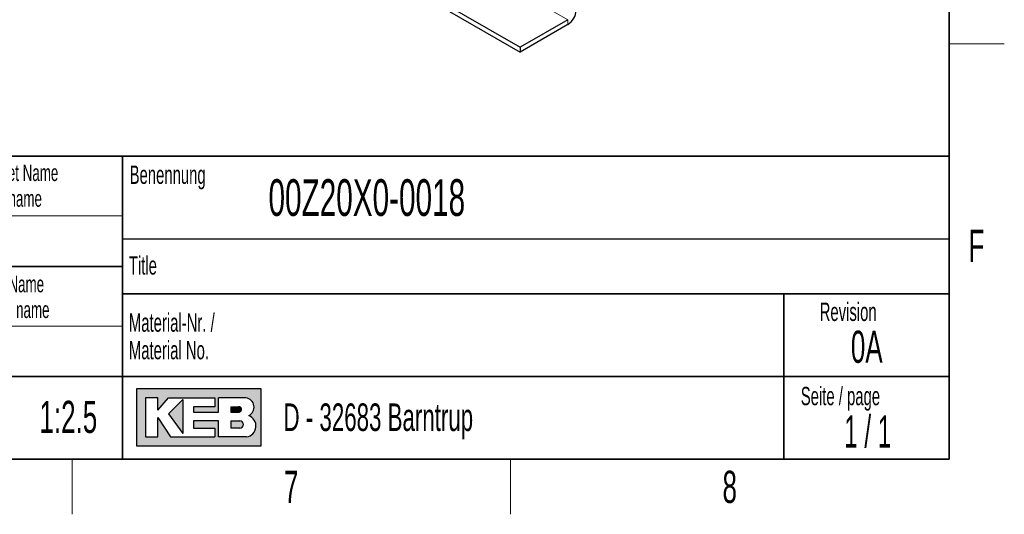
# Model space of a CAD drawing. Header units: millimetres. Extents: x 5 to 418, y 2 to 292.
# Tile 20 of 27: x 307 to 414, y 6 to 60. Entities that reach past the tile are written whole.
import ezdxf

# ---------------------------------------------------------------- set-up
doc = ezdxf.new("R2010")
doc.units = ezdxf.units.MM
doc.layers.add('SLD-0', color=7, linetype='Continuous')
doc.styles.add('SLDTEXTSTYLE0', font='TXT', dxfattribs={"width": 0.605})
doc.styles.add('SLDTEXTSTYLE1', font='TXT', dxfattribs={"width": 0.563})

msp = doc.modelspace()

# ---------------------------------------------------------------- hatches: boundary and pattern name
at = {"linetype": 'Continuous'}
h = msp.add_hatch(color=7, dxfattribs=at)
h.paths.add_polyline_path([(319.519086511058, 13.45626988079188), (333.083981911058, 13.45626988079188), (333.083981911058, 19.65736492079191), (319.519086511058, 19.65736492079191)], flags=0)
edge = h.paths.add_edge_path(flags=0)
edge.add_arc((331.3188604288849, 15.61738520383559), 1.20464082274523, -81.72003226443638, 70.1709600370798, ccw=False)
edge.add_line((331.4923410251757, 14.42530131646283), (331.480008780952, 14.42519098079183))
edge.add_line((331.480008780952, 14.42519098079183), (328.4331606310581, 14.42519098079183))
edge.add_line((328.4331606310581, 14.42519098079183), (328.4331606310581, 16.16924896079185))
edge.add_line((328.4331606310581, 16.16924896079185), (325.7201815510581, 16.16924896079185))
edge.add_line((325.7201815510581, 16.16924896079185), (325.7201815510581, 15.39411208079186))
edge.add_line((325.7201815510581, 15.39411208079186), (328.0455921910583, 15.39411208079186))
edge.add_line((328.0455921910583, 15.39411208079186), (328.0455921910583, 14.42519098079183))
edge.add_line((328.0455921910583, 14.42519098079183), (323.2009866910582, 14.42519098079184))
edge.add_line((323.2009866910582, 14.42519098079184), (321.8444971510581, 16.55681740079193))
edge.add_line((321.8444971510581, 16.55681740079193), (321.8444971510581, 14.42519098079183))
edge.add_line((321.8444971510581, 14.42519098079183), (320.4880076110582, 14.42519098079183))
edge.add_line((320.4880076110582, 14.42519098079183), (320.4880076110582, 18.68844382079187))
edge.add_line((320.4880076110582, 18.68844382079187), (321.8444971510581, 18.68844382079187))
edge.add_line((321.8444971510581, 18.68844382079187), (321.8444971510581, 17.33195428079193))
edge.add_line((321.8444971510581, 17.33195428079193), (323.0072024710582, 18.68844382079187))
edge.add_line((323.0072024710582, 18.68844382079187), (328.0455921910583, 18.68844382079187))
edge.add_line((328.0455921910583, 18.68844382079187), (328.0455921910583, 17.71952272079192))
edge.add_line((328.0455921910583, 17.71952272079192), (325.7201815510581, 17.71952272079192))
edge.add_line((325.7201815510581, 17.71952272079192), (325.7201815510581, 17.13817006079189))
edge.add_line((325.7201815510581, 17.13817006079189), (328.4331606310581, 17.13817006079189))
edge.add_line((328.4331606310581, 17.13817006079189), (328.4331606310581, 18.68844382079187))
edge.add_line((328.4331606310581, 18.68844382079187), (331.4242487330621, 18.68844382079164))
edge.add_line((331.4242487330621, 18.68844382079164), (331.4256482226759, 18.68844382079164))
edge.add_line((331.4256482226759, 18.68844382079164), (331.4259454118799, 18.68845828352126))
edge.add_arc((331.2860949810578, 17.67430640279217), 1.023749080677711, -64.45894120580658, 82.14849338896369, ccw=False)
msp.add_hatch(color=7, dxfattribs=at).paths.add_polyline_path([(324.5574762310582, 14.81275942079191), (324.557476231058, 18.49465960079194), (323.0072024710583, 16.94438584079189)], flags=0)
h = msp.add_hatch(color=7, dxfattribs=at)
edge = h.paths.add_edge_path(flags=0)
edge.add_line((329.7896501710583, 17.13817006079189), (330.6013652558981, 17.13817006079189))
edge.add_arc((330.6568434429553, 17.42884639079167), 0.2959232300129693, 259.1945394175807, 460.8054605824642)
edge.add_line((330.6013652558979, 17.71952272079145), (329.7896501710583, 17.71952272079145))
edge.add_line((329.7896501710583, 17.71952272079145), (329.7896501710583, 17.13817006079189))
h = msp.add_hatch(color=7, dxfattribs=at)
edge = h.paths.add_edge_path(flags=0)
edge.add_line((329.7896501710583, 15.39411208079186), (330.7588584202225, 15.39411208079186))
edge.add_arc((330.7588584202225, 15.78168052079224), 0.3875684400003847, 270.0000000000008, 450.0000000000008)
edge.add_line((330.7588584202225, 16.16924896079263), (330.7386620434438, 16.16924896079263))
edge.add_line((330.7386620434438, 16.16924896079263), (329.7896501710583, 16.16924896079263))
edge.add_line((329.7896501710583, 16.16924896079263), (329.7896501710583, 15.39411208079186))

# ---------------------------------------------------------------- linework, layer by layer
at = {"color": 7, "linetype": 'Continuous', "lineweight": 18}
for p in [(315.7890472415, 89.1384156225), (366.474461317, 59.3557627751)]:
    msp.add_line(p, (366.474461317, 59.8783488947), dxfattribs=at)
at = {"color": 7, "linetype": 'Continuous', "lineweight": 25}
for p, q in [((310.584741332, 86.134033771), (361.2701554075, 56.8739670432)), ((310.584741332, 85.6114476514), (361.2701554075, 56.3513809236)), ((366.474461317, 59.8783488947), (361.2701554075, 56.8739670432)), ((366.474461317, 59.3557627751), (361.2701554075, 56.3513809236)), ((361.2701554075, 56.8739670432), (361.2701554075, 56.3513809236))]:
    msp.add_line(p, q, dxfattribs=at)
msp.add_arc((365.4144813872, 61.0128580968), 1.967110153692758, 302.60547834, 357.3945215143, dxfattribs=at)
at = {"layer": 'SLD-0', "lineweight": 35}
for p, q in [((408, 12), (408, 282.5)), ((318, 45), (266.3304509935, 45)), ((318, 45), (318, 12)), ((318, 45), (318, 40.1053465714)), ((318, 45), (408, 45)), ((318, 45), (318, 12)), ((408, 45), (408, 12)), ((266.3304509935, 33), (318, 33)), ((408, 30), (318, 30)), ((390, 12), (390, 30)), ((266.3304509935, 21), (318, 21)), ((318, 21), (390, 21)), ((390, 21), (408, 21)), ((26, 12), (408, 12)), ((266.3304509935, 12), (318, 12)), ((408, 12), (318, 12))]:
    msp.add_line(p, q, dxfattribs=at)
at = {"layer": 'SLD-0', "lineweight": 18}
for p, q in [((408, 57.25), (414, 57.25)), ((266.3304509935, 38.5), (318, 38.5)), ((266.3304509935, 26.5), (318, 26.5)), ((312.5, 6), (312.5, 12)), ((360.25, 6), (360.25, 12))]:
    msp.add_line(p, q, dxfattribs=at)
at = {"layer": 'SLD-0'}
for p, q in [((318, 36), (408, 36)), ((331.4242487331, 18.6884438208), (331.4256482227, 18.6884438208)), ((331.4256482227, 18.6884438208), (331.4259454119, 18.6884582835)), ((331.480008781, 14.4251909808), (331.4923410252, 14.4253013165))]:
    msp.add_line(p, q, dxfattribs=at)
at = {"layer": 'SLD-0', "linetype": 'Continuous'}
for p, q in [((333.0839819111, 19.6573649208), (319.5190865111, 19.6573649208)), ((319.5190865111, 19.6573649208), (319.5190865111, 13.4562698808)), ((333.0839819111, 13.4562698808), (333.0839819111, 19.6573649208)), ((321.8444971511, 18.6884438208), (320.4880076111, 18.6884438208)), ((320.4880076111, 18.6884438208), (320.4880076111, 14.4251909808)), ((321.8444971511, 17.3319542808), (323.0072024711, 18.6884438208)), ((321.8444971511, 17.3319542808), (321.8444971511, 18.6884438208)), ((323.0072024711, 18.6884438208), (328.0455921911, 18.6884438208)), ((324.5574762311, 18.4946596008), (323.0072024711, 16.9443858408)), ((324.5574762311, 18.4946596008), (324.5574762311, 14.8127594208)), ((328.0455921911, 18.6884438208), (328.0455921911, 17.7195227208)), ((331.4242487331, 18.6884438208), (328.4331606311, 18.6884438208)), ((328.4331606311, 17.1381700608), (328.4331606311, 18.6884438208)), ((331.4242487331, 18.6884438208), (331.4256482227, 18.6884438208)), ((331.4256482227, 18.6884438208), (331.4259454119, 18.6884582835)), ((325.7201815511, 17.7195227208), (325.7201815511, 17.1381700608)), ((328.0455921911, 17.7195227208), (325.7201815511, 17.7195227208)), ((329.7896501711, 17.7195227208), (330.6013652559, 17.7195227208)), ((329.7896501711, 17.7195227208), (329.7896501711, 17.1381700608)), ((321.8444971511, 14.4251909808), (321.8444971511, 16.5568174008)), ((321.8444971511, 16.5568174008), (323.2009866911, 14.4251909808)), ((323.0072024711, 16.9443858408), (324.5574762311, 14.8127594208)), ((325.7201815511, 17.1381700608), (328.4331606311, 17.1381700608)), ((325.7201815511, 16.1692489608), (325.7201815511, 15.3941120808)), ((328.4331606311, 16.1692489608), (325.7201815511, 16.1692489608)), ((328.4331606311, 14.4251909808), (328.4331606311, 16.1692489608)), ((329.7896501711, 17.1381700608), (330.6013652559, 17.1381700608)), ((329.7896501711, 16.1692489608), (330.7588584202, 16.1692489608)), ((329.7896501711, 16.1692489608), (329.7896501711, 15.3941120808)), ((330.7386620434, 16.1692489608), (330.7588584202, 16.1692489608)), ((325.7201815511, 15.3941120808), (328.0455921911, 15.3941120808)), ((328.0455921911, 15.3941120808), (328.0455921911, 14.4251909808)), ((330.7588584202, 15.3941120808), (329.7896501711, 15.3941120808)), ((320.4880076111, 14.4251909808), (321.8444971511, 14.4251909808)), ((323.2009866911, 14.4251909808), (328.0455921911, 14.4251909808)), ((331.480008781, 14.4251909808), (328.4331606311, 14.4251909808)), ((331.480008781, 14.4251909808), (331.4923410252, 14.4253013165)), ((319.5190865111, 13.4562698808), (333.0839819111, 13.4562698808))]:
    msp.add_line(p, q, dxfattribs=at)
for centre, radius, start, end in [((331.2860949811, 17.6743064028), 1.023749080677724, 295.5410587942, 82.148493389), ((330.656843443, 17.4288463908), 0.2959232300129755, 259.1945394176, 100.8054605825), ((330.7588584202, 15.7816805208), 0.387568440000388, 270, 90), ((331.3188604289, 15.6173852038), 1.204640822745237, 278.2799677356, 70.1709600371)]:
    msp.add_arc(centre, radius, start, end, dxfattribs=at)

# ---------------------------------------------------------------- texts
at = {"layer": 'SLD-0'}
for s, insert, char_height, attachment_point, style in [('Gezeichnet Name', (305.1708434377, 44.1039425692), 1.8, 2, 'SLDTEXTSTYLE0'), ('Benennung', (318.7636716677, 43.9908879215), 2, 1, 'SLDTEXTSTYLE0'), ('00Z20X0-0018', (333.8826865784, 42.5045188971), 4, 1, 'SLDTEXTSTYLE0'), ('Drawn name', (305.0870934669, 41.303942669), 1.8, 2, 'SLDTEXTSTYLE0'), ('F', (410.9536166, 37.0010772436), 3.5, 2, 'SLDTEXTSTYLE0'), ('Title', (318.6797653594, 34.1107265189), 2, 1, 'SLDTEXTSTYLE0'), ('Geprüft Name', (304.8761939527, 31.9851255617), 1.8, 2, 'SLDTEXTSTYLE0'), ('Approved name', (304.900256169, 29.1851256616), 1.8, 2, 'SLDTEXTSTYLE0'), ('Revision', (393.8965220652, 29.0591225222), 2, 1, 'SLDTEXTSTYLE0'), ('Material-Nr. /', (318.6797653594, 27.8878268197), 2, 1, 'SLDTEXTSTYLE0'), ('0A', (399.0228237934, 26.0023621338), 3.5, 2, 'SLDTEXTSTYLE0'), ('Material No.', (318.6797653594, 24.8878267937), 2, 1, 'SLDTEXTSTYLE0'), ('Seite / page', (391.8390568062, 19.8830679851), 2, 1, 'SLDTEXTSTYLE0'), ('1:2.5', (312.0880197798, 18.3609001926), 3.5, 2, 'SLDTEXTSTYLE0'), ('D - 32683 Barntrup', (335.5202035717, 18.0786992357), 3, 1, 'SLDTEXTSTYLE0'), ('1 / 1', (399.1297679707, 16.7706515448), 3.5, 2, 'SLDTEXTSTYLE1'), ('7', (336.3527123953, 10.7429955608), 3.5, 2, 'SLDTEXTSTYLE0'), ('8', (384.1027123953, 10.7429955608), 3.5, 2, 'SLDTEXTSTYLE0')]:
    msp.add_mtext(s, dxfattribs=dict(at, insert=insert, char_height=char_height, attachment_point=attachment_point, style=style))

doc.saveas('drawing.dxf')
